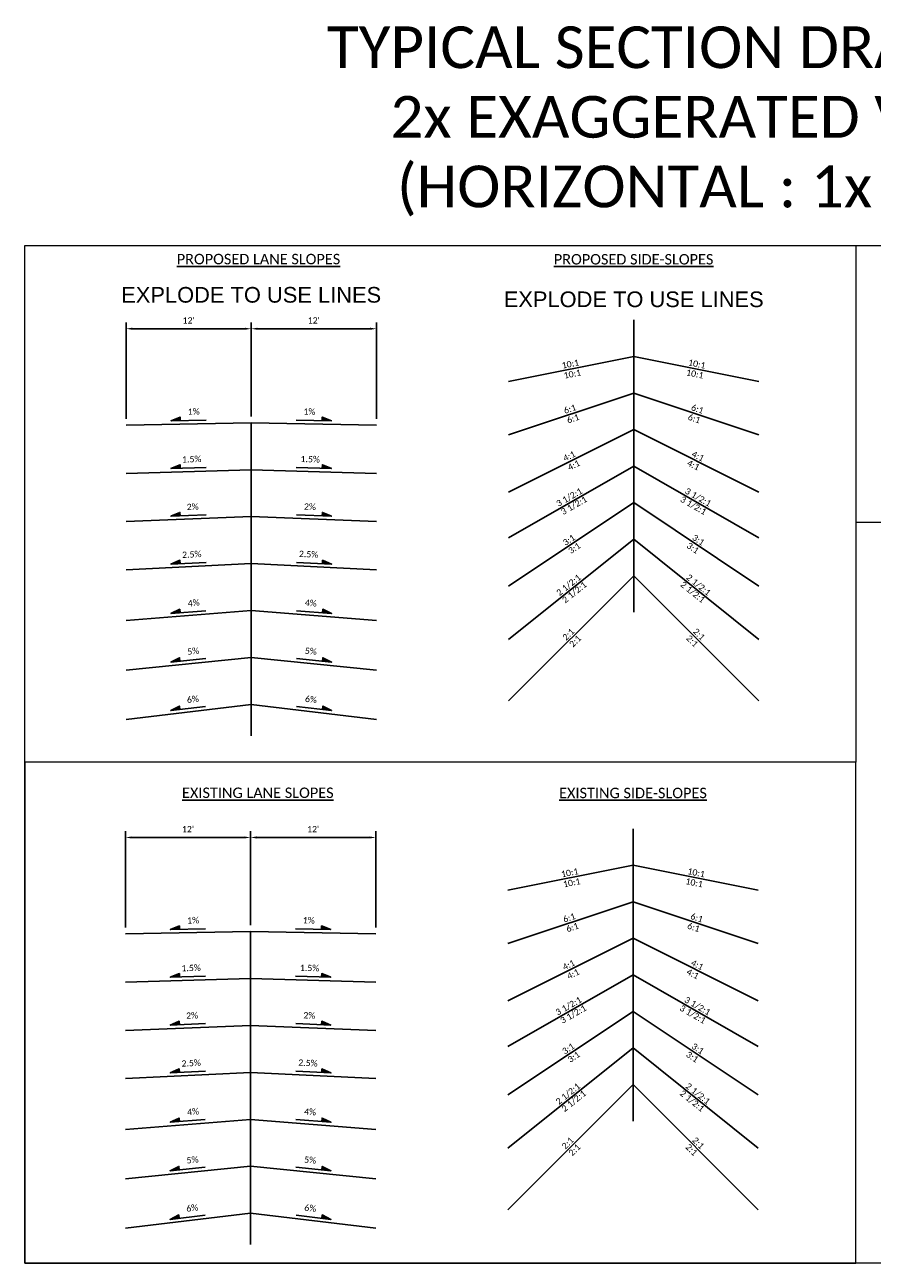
# Model space of a CAD drawing. Extents: x 3480 to 4622, y 4336 to 4703.
# Tile 15 of 33: x 3841 to 3922, y 4579 to 4698. Entities that reach past the tile are written whole.
import ezdxf
from ezdxf.enums import TextEntityAlignment as Align

# ---------------------------------------------------------------- set-up
doc = ezdxf.new("R2010")
doc.units = 0
doc.header["$MEASUREMENT"] = 0
doc.layers.get('Defpoints').update_dxf_attribs({"lineweight": 25})
doc.layers.add('E_MISC_TYPS', color=252, linetype='Continuous', lineweight=25)
doc.layers.add('P_MISC_TYPS', color=7, linetype='Continuous', lineweight=25)
doc.layers.add('P_MISC_NoPlot', color=7, linetype='Continuous', lineweight=18, plot=False)
doc.layers.add('P_MISC_TXT', color=7, linetype='Continuous')
doc.styles.add('CalibriLight', font='calibril.ttf')
doc.styles.get("Standard").update_dxf_attribs({"font": 'arial.ttf'})
doc.dimstyles.new('DOT 120 PLAN-TYPICALS', dxfattribs={"dimtxt": 0.06, "dimasz": 0.06, "dimexe": 0.06, "dimexo": 0.06, "dimgap": 0.05, "dimtad": 1, "dimdec": 0, "dimzin": 0, "dimdsep": 46, "dimtxsty": 'CalibriLight', "dimcen": 0.09, "dimclrd": 256, "dimclre": 256, "dimclrt": 256, "dimaunit": 1, "dimadec": 3, "dimazin": 2, "dimtfac": 1, "dimtdec": 0, "dimtofl": 0, "dimtmove": 0, "dimatfit": 3, "dimfxl": 1, "dimtolj": 1, "dimtzin": 0, "dimlwd": -1, "dimlwe": -1, "dimarcsym": 0})

# ---------------------------------------------------------------- blocks, each defined once
blk = doc.blocks.new('*D113')
at = {"layer": 'Defpoints', "color": 0, "transparency": 16777216}
for p in [(3501.14, 4649.54), (3501.14, 4640.3), (3513.14, 4640.54)]:
    blk.add_point(p, dxfattribs=at)
at = {"layer": 'P_MISC_TXT', "transparency": 16777216}
for p, q in [((3501.14, 4640.9), (3501.14, 4650.14)), ((3512.54, 4649.54), (3501.74, 4649.54)), ((3513.14, 4641.14), (3513.14, 4650.14))]:
    blk.add_line(p, q, dxfattribs=at)
for points in [[(3501.74, 4649.64), (3501.74, 4649.44), (3501.14, 4649.54)], [(3512.54, 4649.64), (3512.54, 4649.44), (3513.14, 4649.54)]]:
    blk.add_solid(points, dxfattribs=at)
at = {"layer": 'P_MISC_TXT', "transparency": 16777216, "insert": (3507.14, 4650.34), "char_height": 0.6, "attachment_point": 5, "style": 'CalibriLight'}
blk.add_mtext("\\A1;12'", dxfattribs=at)
blk = doc.blocks.new('*D114')
at = {"layer": 'Defpoints', "color": 0, "transparency": 16777216}
for p in [(3525.14, 4649.54), (3513.14, 4640.54), (3525.14, 4640.3)]:
    blk.add_point(p, dxfattribs=at)
at = {"layer": 'P_MISC_TXT', "transparency": 16777216}
for p, q in [((3513.14, 4641.14), (3513.14, 4650.14)), ((3513.74, 4649.54), (3524.54, 4649.54)), ((3525.14, 4640.9), (3525.14, 4650.14))]:
    blk.add_line(p, q, dxfattribs=at)
for points in [[(3513.74, 4649.64), (3513.74, 4649.44), (3513.14, 4649.54)], [(3524.54, 4649.64), (3524.54, 4649.44), (3525.14, 4649.54)]]:
    blk.add_solid(points, dxfattribs=at)
at = {"layer": 'P_MISC_TXT', "transparency": 16777216, "insert": (3519.14, 4650.34), "char_height": 0.6, "attachment_point": 5, "style": 'CalibriLight'}
blk.add_mtext("\\A1;12'", dxfattribs=at)
blk = doc.blocks.new('*U126')
at = {"layer": 'P_MISC_TXT'}
h = blk.add_hatch(color=256, dxfattribs=at)
h.dxf.hatch_style = 1
h.paths.add_polyline_path([(2.57, 0.67), (2.57, 0.34), (1.69, 0.34)])
at = {"layer": 'P_MISC_TXT', "flags": 128}
blk.add_lwpolyline([(5.06, 0.34), (1.69, 0.34), (2.57, 0.67), (2.57, 0.34)], dxfattribs=at)
at = {"style": 'CalibriLight'}
blk.add_attdef('SLOPE', (4.22, 0.87), '', height=0.6, dxfattribs=at)
blk = doc.blocks.new('*U125')
at = {"layer": 'P_MISC_TXT', "style": 'CalibriLight'}
blk.add_attdef('X:1', text='', height=0.06, dxfattribs=at).set_placement((-0.01, 0.07), align=Align.CENTER)
blk = doc.blocks.new('SLOPE TREE FOR NON-PAVEMENT 2')
at = {"layer": 'P_MISC_TYPS'}
for p, q in [((0, 28), (0, 0)), ((0, 24.5), (-12, 22.1)), ((0, 24.5), (12, 22.1)), ((0, 21), (-12, 17)), ((0, 21), (12, 17)), ((0, 17.5), (-12, 11.5)), ((0, 17.5), (12, 11.5)), ((0, 14), (-12, 7.14)), ((0, 14), (12, 7.14)), ((0, 10.5), (-12, 2.5)), ((0, 10.5), (12, 2.5)), ((0, 7), (-12, -2.6)), ((0, 7), (12, -2.6)), ((0, 3.5), (-12, -8.5)), ((0, 3.5), (12, -8.5))]:
    blk.add_line(p, q, dxfattribs=at)
at = {"layer": 'P_MISC_TXT'}
ref = blk.add_blockref('*U125', (-5.99, 23.42), dxfattribs=dict(at, rotation=11.30993247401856))
ref.add_attrib('X:1', '10:1', dxfattribs={"height": 0.6, "rotation": 11.3099, "style": 'CalibriLight'}).set_placement((-6.01, 23.49), align=Align.CENTER)
ref = blk.add_blockref('*U125', (5.99, 23.42), dxfattribs=dict(at, rotation=348.6900675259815))
ref.add_attrib('X:1', '10:1', dxfattribs={"height": 0.6, "rotation": 348.6901, "style": 'CalibriLight'}).set_placement((6, 23.49), align=Align.CENTER)
ref = blk.add_blockref('*U125', (-5.94, 23.19), dxfattribs=dict(at, xscale=-1, rotation=191.3099324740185))
ref.add_attrib('X:1', '10:1', dxfattribs={"height": 0.6, "rotation": 11.3099, "style": 'CalibriLight'}).set_placement((-5.82, 22.53), align=Align.CENTER)
ref = blk.add_blockref('*U125', (5.95, 23.19), dxfattribs=dict(at, xscale=-1, rotation=168.6900675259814))
ref.add_attrib('X:1', '10:1', dxfattribs={"height": 0.6, "rotation": 348.6901, "style": 'CalibriLight'}).set_placement((5.81, 22.54), align=Align.CENTER)
ref = blk.add_blockref('*U125', (-6, 19.12), dxfattribs=dict(at, rotation=18.43494882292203))
ref.add_attrib('X:1', '6:1', dxfattribs={"height": 0.6, "rotation": 18.4349, "style": 'CalibriLight'}).set_placement((-6.02, 19.19), align=Align.CENTER)
ref = blk.add_blockref('*U125', (5.93, 18.91), dxfattribs=dict(at, xscale=-1, rotation=161.565051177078))
ref.add_attrib('X:1', '6:1', dxfattribs={"height": 0.6, "rotation": 341.5651, "style": 'CalibriLight'}).set_placement((5.71, 18.27), align=Align.CENTER)
ref = blk.add_blockref('*U125', (6, 19.12), dxfattribs=dict(at, rotation=341.565051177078))
ref.add_attrib('X:1', '6:1', dxfattribs={"height": 0.6, "rotation": 341.5651, "style": 'CalibriLight'}).set_placement((6.02, 19.19), align=Align.CENTER)
ref = blk.add_blockref('*U125', (-5.92, 18.91), dxfattribs=dict(at, xscale=-1, rotation=198.434948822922))
ref.add_attrib('X:1', '6:1', dxfattribs={"height": 0.6, "rotation": 18.4349, "style": 'CalibriLight'}).set_placement((-5.72, 18.27), align=Align.CENTER)
ref = blk.add_blockref('*U125', (-6, 14.62), dxfattribs=dict(at, rotation=26.565051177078))
ref.add_attrib('X:1', '4:1', dxfattribs={"height": 0.6, "rotation": 26.5651, "style": 'CalibriLight'}).set_placement((-6.04, 14.69), align=Align.CENTER)
ref = blk.add_blockref('*U125', (-5.9, 14.43), dxfattribs=dict(at, xscale=-1, rotation=206.5650511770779))
ref.add_attrib('X:1', '4:1', dxfattribs={"height": 0.6, "rotation": 26.5651, "style": 'CalibriLight'}).set_placement((-5.61, 13.82), align=Align.CENTER)
ref = blk.add_blockref('*U125', (5.9, 14.43), dxfattribs=dict(at, xscale=-1, rotation=153.4349488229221))
ref.add_attrib('X:1', '4:1', dxfattribs={"height": 0.6, "rotation": 333.4349, "style": 'CalibriLight'}).set_placement((5.59, 13.83), align=Align.CENTER)
ref = blk.add_blockref('*U125', (6, 14.62), dxfattribs=dict(at, rotation=333.434948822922))
ref.add_attrib('X:1', '4:1', dxfattribs={"height": 0.6, "rotation": 333.4349, "style": 'CalibriLight'}).set_placement((6.03, 14.69), align=Align.CENTER)
ref = blk.add_blockref('*U125', (-5.99, 10.7), dxfattribs=dict(at, rotation=29.74488129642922))
ref.add_attrib('X:1', '3 1/2:1', dxfattribs={"height": 0.6, "rotation": 29.7449, "style": 'CalibriLight'}).set_placement((-6.03, 10.76), align=Align.CENTER)
ref = blk.add_blockref('*U125', (-5.89, 10.51), dxfattribs=dict(at, xscale=-1, rotation=209.74488129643))
ref.add_attrib('X:1', '3 1/2:1', dxfattribs={"height": 0.6, "rotation": 29.7449, "style": 'CalibriLight'}).set_placement((-5.58, 9.97), align=Align.CENTER)
ref = blk.add_blockref('*U125', (5.9, 10.51), dxfattribs=dict(at, xscale=-1, rotation=150.25511870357))
ref.add_attrib('X:1', '3 1/2:1', dxfattribs={"height": 0.6, "rotation": 330.2551, "style": 'CalibriLight'}).set_placement((5.58, 9.97), align=Align.CENTER)
ref = blk.add_blockref('*U125', (6, 10.69), dxfattribs=dict(at, rotation=330.2551187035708))
ref.add_attrib('X:1', '3 1/2:1', dxfattribs={"height": 0.6, "rotation": 330.2551, "style": 'CalibriLight'}).set_placement((6.03, 10.76), align=Align.CENTER)
ref = blk.add_blockref('*U125', (-6, 6.62), dxfattribs=dict(at, rotation=33.69006752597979))
ref.add_attrib('X:1', '3:1', dxfattribs={"height": 0.6, "rotation": 33.6901, "style": 'CalibriLight'}).set_placement((-6.04, 6.68), align=Align.CENTER)
ref = blk.add_blockref('*U125', (6, 6.62), dxfattribs=dict(at, rotation=326.3099324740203))
ref.add_attrib('X:1', '3:1', dxfattribs={"height": 0.6, "rotation": 326.3099, "style": 'CalibriLight'}).set_placement((6.04, 6.68), align=Align.CENTER)
ref = blk.add_blockref('*U125', (-5.89, 6.46), dxfattribs=dict(at, xscale=-1, rotation=213.6900675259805))
ref.add_attrib('X:1', '3:1', dxfattribs={"height": 0.6, "rotation": 33.6901, "style": 'CalibriLight'}).set_placement((-5.52, 5.89), align=Align.CENTER)
ref = blk.add_blockref('*U125', (5.89, 6.45), dxfattribs=dict(at, xscale=-1, rotation=146.3099324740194))
ref.add_attrib('X:1', '3:1', dxfattribs={"height": 0.6, "rotation": 326.3099, "style": 'CalibriLight'}).set_placement((5.51, 5.9), align=Align.CENTER)
ref = blk.add_blockref('*U125', (5.99, 2.33), dxfattribs=dict(at, rotation=321.3401917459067))
ref.add_attrib('X:1', '2 1/2:1', dxfattribs={"height": 0.6, "rotation": 321.3402, "style": 'CalibriLight'}).set_placement((6.03, 2.39), align=Align.CENTER)
ref = blk.add_blockref('*U125', (-6, 2.32), dxfattribs=dict(at, rotation=38.65980825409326))
ref.add_attrib('X:1', '2 1/2:1', dxfattribs={"height": 0.6, "rotation": 38.6598, "style": 'CalibriLight'}).set_placement((-6.05, 2.38), align=Align.CENTER)
ref = blk.add_blockref('*U125', (-5.88, 2.17), dxfattribs=dict(at, xscale=-1, rotation=218.6598082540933))
ref.add_attrib('X:1', '2 1/2:1', dxfattribs={"height": 0.6, "rotation": 38.6598, "style": 'CalibriLight'}).set_placement((-5.5, 1.68), align=Align.CENTER)
ref = blk.add_blockref('*U125', (5.87, 2.18), dxfattribs=dict(at, xscale=-1, rotation=141.3401917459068))
ref.add_attrib('X:1', '2 1/2:1', dxfattribs={"height": 0.6, "rotation": 321.3402, "style": 'CalibriLight'}).set_placement((5.48, 1.7), align=Align.CENTER)
ref = blk.add_blockref('*U125', (-6, -2.38), dxfattribs=dict(at, rotation=44.99999999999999))
ref.add_attrib('X:1', '2:1', dxfattribs={"height": 0.6, "rotation": 45, "style": 'CalibriLight'}).set_placement((-6.05, -2.33), align=Align.CENTER)
ref = blk.add_blockref('*U125', (-5.88, -2.5), dxfattribs=dict(at, xscale=-1, rotation=225.0000000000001))
ref.add_attrib('X:1', '2:1', dxfattribs={"height": 0.6, "rotation": 45, "style": 'CalibriLight'}).set_placement((-5.4, -2.98), align=Align.CENTER)
ref = blk.add_blockref('*U125', (5.88, -2.5), dxfattribs=dict(at, xscale=-1, rotation=134.9999999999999))
ref.add_attrib('X:1', '2:1', dxfattribs={"height": 0.6, "rotation": 315, "style": 'CalibriLight'}).set_placement((5.4, -2.97), align=Align.CENTER)
ref = blk.add_blockref('*U125', (6, -2.38), dxfattribs=dict(at, rotation=315))
ref.add_attrib('X:1', '2:1', dxfattribs={"height": 0.6, "rotation": 315, "style": 'CalibriLight'}).set_placement((6.05, -2.32), align=Align.CENTER)
at = {"layer": 'P_MISC_NoPlot', "color": 1}
blk.add_text('EXPLODE TO USE LINES', height=1.5, dxfattribs=at).set_placement((0, 29.23), align=Align.CENTER)
blk = doc.blocks.new('*D152')
at = {"layer": 'Defpoints', "color": 0, "transparency": 16777216}
for p in [(3850.38, 4619.93), (3850.38, 4610.69), (3862.38, 4610.93)]:
    blk.add_point(p, dxfattribs=at)
at = {"layer": 'P_MISC_TXT', "transparency": 16777216}
for p, q in [((3850.38, 4611.29), (3850.38, 4620.53)), ((3861.78, 4619.93), (3850.98, 4619.93)), ((3862.38, 4611.53), (3862.38, 4620.53))]:
    blk.add_line(p, q, dxfattribs=at)
for points in [[(3850.98, 4620.03), (3850.98, 4619.83), (3850.38, 4619.93)], [(3861.78, 4620.03), (3861.78, 4619.83), (3862.38, 4619.93)]]:
    blk.add_solid(points, dxfattribs=at)
at = {"layer": 'P_MISC_TXT', "transparency": 16777216, "insert": (3856.38, 4620.73), "char_height": 0.6, "attachment_point": 5, "style": 'CalibriLight'}
blk.add_mtext("\\A1;12'", dxfattribs=at)
blk = doc.blocks.new('*D153')
at = {"layer": 'Defpoints', "color": 0, "transparency": 16777216}
for p in [(3874.38, 4619.93), (3862.38, 4610.93), (3874.38, 4610.69)]:
    blk.add_point(p, dxfattribs=at)
at = {"layer": 'P_MISC_TXT', "transparency": 16777216}
for p, q in [((3862.38, 4611.53), (3862.38, 4620.53)), ((3862.98, 4619.93), (3873.78, 4619.93)), ((3874.38, 4611.29), (3874.38, 4620.53))]:
    blk.add_line(p, q, dxfattribs=at)
for points in [[(3862.98, 4620.03), (3862.98, 4619.83), (3862.38, 4619.93)], [(3873.78, 4620.03), (3873.78, 4619.83), (3874.38, 4619.93)]]:
    blk.add_solid(points, dxfattribs=at)
at = {"layer": 'P_MISC_TXT', "transparency": 16777216, "insert": (3868.38, 4620.73), "char_height": 0.6, "attachment_point": 5, "style": 'CalibriLight'}
blk.add_mtext("\\A1;12'", dxfattribs=at)
blk = doc.blocks.new('SLOPE TREE FOR PAVEMENT 2')
at = {"layer": 'P_MISC_TYPS'}
for p, q in [((0, 30), (-12, 29.76)), ((0, 0), (0, 30)), ((0, 30), (12, 29.76)), ((0, 25.5), (-12, 25.14)), ((0, 25.5), (12, 25.14)), ((0, 21), (-12, 20.52)), ((0, 21), (12, 20.52)), ((0, 16.5), (-12, 15.9)), ((0, 16.5), (12, 15.9)), ((0, 12), (-12, 11.04)), ((0, 12), (12, 11.04)), ((0, 7.5), (-12, 6.3)), ((0, 7.5), (12, 6.3)), ((0, 3), (-12, 1.56)), ((0, 3), (12, 1.56))]:
    blk.add_line(p, q, dxfattribs=at)
at = {"layer": 'P_MISC_TXT'}
ref = blk.add_blockref('*U126', (-9.37, 29.81), dxfattribs=dict(at, rotation=1.145762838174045))
ref.add_attrib('SLOPE', '1%', dxfattribs={"layer": '0', "height": 0.6, "rotation": 1.1458, "style": 'CalibriLight'}).set_placement((-5.5, 30.76), align=Align.CENTER)
ref = blk.add_blockref('*U126', (9.37, 29.81), dxfattribs=dict(at, xscale=-1, rotation=358.8542371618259))
ref.add_attrib('SLOPE', '         1%  ', (3.1, 30.81), dxfattribs={"layer": '0', "height": 0.6, "rotation": 358.8542, "style": 'CalibriLight'})
ref = blk.add_blockref('*U126', (-9.37, 25.22), dxfattribs=dict(at, rotation=1.718358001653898))
ref.add_attrib('SLOPE', '     1.5%', dxfattribs={"layer": '0', "height": 0.6, "rotation": 1.7184, "style": 'CalibriLight'}).set_placement((-6.22, 26.19), align=Align.CENTER)
ref = blk.add_blockref('*U126', (9.37, 25.22), dxfattribs=dict(at, xscale=-1, rotation=358.2816419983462))
ref.add_attrib('SLOPE', '           1.5%      ', (2.4, 26.3), dxfattribs={"layer": '0', "height": 0.6, "rotation": 358.2816, "style": 'CalibriLight'})
ref = blk.add_blockref('*U126', (-9.37, 20.63), dxfattribs=dict(at, rotation=2.290610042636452))
ref.add_attrib('SLOPE', '2% ', dxfattribs={"layer": '0', "height": 0.6, "rotation": 2.2906, "style": 'CalibriLight'}).set_placement((-5.49, 21.65), align=Align.CENTER)
ref = blk.add_blockref('*U126', (9.37, 20.63), dxfattribs=dict(at, xscale=-1, rotation=357.7093899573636))
ref.add_attrib('SLOPE', '         2%', (3.15, 21.75), dxfattribs={"layer": '0', "height": 0.6, "rotation": 357.7094, "style": 'CalibriLight'})
ref = blk.add_blockref('*U126', (-9.37, 16.03), dxfattribs=dict(at, rotation=2.862405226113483))
ref.add_attrib('SLOPE', '     2.5%', dxfattribs={"layer": '0', "height": 0.6, "rotation": 2.8624, "style": 'CalibriLight'}).set_placement((-6.21, 17.06), align=Align.CENTER)
ref = blk.add_blockref('*U126', (9.37, 16.03), dxfattribs=dict(at, xscale=-1, rotation=357.1375947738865))
ref.add_attrib('SLOPE', '          2.5%', (2.45, 17.25), dxfattribs={"layer": '0', "height": 0.6, "rotation": 357.1376, "style": 'CalibriLight'})
ref = blk.add_blockref('*U126', (-9.36, 11.25), dxfattribs=dict(at, rotation=4.573921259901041))
ref.add_attrib('SLOPE', '4%', dxfattribs={"layer": '0', "height": 0.6, "rotation": 4.5739, "style": 'CalibriLight'}).set_placement((-5.49, 12.44), align=Align.CENTER)
ref = blk.add_blockref('*U126', (9.36, 11.25), dxfattribs=dict(at, xscale=-1, rotation=355.4260787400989))
ref.add_attrib('SLOPE', '         4%', (3.22, 12.62), dxfattribs={"layer": '0', "height": 0.6, "rotation": 355.4261, "style": 'CalibriLight'})
ref = blk.add_blockref('*U126', (-9.35, 6.56), dxfattribs=dict(at, rotation=5.710593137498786))
ref.add_attrib('SLOPE', '5%', dxfattribs={"layer": '0', "height": 0.6, "rotation": 5.7106, "style": 'CalibriLight'}).set_placement((-5.53, 7.82), align=Align.CENTER)
ref = blk.add_blockref('*U126', (9.35, 6.56), dxfattribs=dict(at, xscale=-1, rotation=354.2894068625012))
ref.add_attrib('SLOPE', '         5%', (3.23, 8.06), dxfattribs={"layer": '0', "height": 0.6, "rotation": 354.2894, "style": 'CalibriLight'})
ref = blk.add_blockref('*U126', (-9.35, 1.88), dxfattribs=dict(at, rotation=6.84277341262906))
ref.add_attrib('SLOPE', '6%', dxfattribs={"layer": '0', "height": 0.6, "rotation": 6.8428, "style": 'CalibriLight'}).set_placement((-5.56, 3.21), align=Align.CENTER)
ref = blk.add_blockref('*U126', (9.34, 1.88), dxfattribs=dict(at, xscale=-1, rotation=353.157226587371))
ref.add_attrib('SLOPE', '         6%', (3.24, 3.49), dxfattribs={"layer": '0', "height": 0.6, "rotation": 353.1572, "style": 'CalibriLight'})
at = {"layer": 'P_MISC_NoPlot', "color": 1}
blk.add_text('EXPLODE TO USE LINES', height=1.5, dxfattribs=at).set_placement((0, 41.5), align=Align.CENTER)
at = {"layer": 'P_MISC_TXT'}
for base, p2, picture, middle in [((-12, 39), (-12, 29.76), '*D113', (-6, 39.8)), ((12, 39), (12, 29.76), '*D114', (6, 39.8))]:
    dim = blk.add_linear_dim(base=base, p1=(0, 30), p2=p2, dimstyle='DOT 120 PLAN-TYPICALS', override={"dimpost": "'"}, dxfattribs=at)
    dim.commit()
    dim.dimension.update_dxf_attribs({"geometry": picture, "text_midpoint": middle, "insert": (-3513.14, -4610.54)})

msp = doc.modelspace()

# ---------------------------------------------------------------- linework, layer by layer
at = {"layer": 'E_MISC_TYPS'}
for p, q in [((3899.041, 4620.769), (3899.041, 4592.769)), ((3899.041, 4617.269), (3887.041, 4614.869)), ((3899.041, 4617.269), (3911.041, 4614.869)), ((3899.041, 4613.769), (3887.041, 4609.769)), ((3899.041, 4613.769), (3911.041, 4609.769)), ((3862.378, 4610.928), (3850.378, 4610.688)), ((3862.378, 4580.928), (3862.378, 4610.928)), ((3862.378, 4610.928), (3874.378, 4610.688)), ((3899.041, 4610.269), (3887.041, 4604.269)), ((3899.041, 4610.269), (3911.041, 4604.269)), ((3899.041, 4606.769), (3887.041, 4599.912)), ((3899.041, 4606.769), (3911.041, 4599.912)), ((3862.378, 4606.428), (3850.378, 4606.068)), ((3862.378, 4606.428), (3874.378, 4606.068)), ((3899.041, 4603.269), (3887.041, 4595.269)), ((3899.041, 4603.269), (3911.041, 4595.269)), ((3862.378, 4601.928), (3850.378, 4601.448)), ((3862.378, 4601.928), (3874.378, 4601.448)), ((3899.041, 4599.769), (3887.041, 4590.169)), ((3899.041, 4599.769), (3911.041, 4590.169)), ((3862.378, 4597.428), (3850.378, 4596.828)), ((3862.378, 4597.428), (3874.378, 4596.828)), ((3899.041, 4596.269), (3887.041, 4584.269)), ((3899.041, 4596.269), (3911.041, 4584.269)), ((3862.378, 4592.928), (3850.378, 4591.968)), ((3862.378, 4592.928), (3874.378, 4591.968)), ((3862.378, 4588.428), (3850.378, 4587.228)), ((3862.378, 4588.428), (3874.378, 4587.228)), ((3862.378, 4583.928), (3850.378, 4582.488)), ((3862.378, 4583.928), (3874.378, 4582.488))]:
    msp.add_line(p, q, dxfattribs=at)
at = {"layer": 'P_MISC_NoPlot'}
for points in [[(3840.733, 4676.645), (3998.233, 4676.645), (3998.233, 4579.145), (3840.733, 4579.145)], [(3920.396, 4627.142), (3840.733, 4627.142), (3840.733, 4676.645), (3920.396, 4676.645)], [(3840.733, 4579.145), (3920.396, 4579.145), (3920.396, 4627.142), (3840.733, 4627.142)]]:
    msp.add_lwpolyline(points, close=True, dxfattribs=at)
at = {"layer": 'P_MISC_NoPlot', "flags": 128}
msp.add_lwpolyline([(3920.396, 4676.645), (3920.396, 4650.143), (3998.233, 4650.143)], dxfattribs=at)

# ---------------------------------------------------------------- block references
at = {"layer": 'P_MISC_TXT'}
ref = msp.add_blockref('*U125', (3893.051, 4616.19), dxfattribs=dict(at, rotation=11.30993247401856))
ref.add_attrib('X:1', '10:1', dxfattribs={"height": 0.6, "rotation": 11.30993, "style": 'CalibriLight'}).set_placement((3893.031, 4616.261), align=Align.CENTER)
ref = msp.add_blockref('*U125', (3905.033, 4616.19), dxfattribs=dict(at, rotation=348.6900675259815))
ref.add_attrib('X:1', '10:1', dxfattribs={"height": 0.6, "rotation": 348.69007, "style": 'CalibriLight'}).set_placement((3905.041, 4616.263), align=Align.CENTER)
ref = msp.add_blockref('*U125', (3893.097, 4615.962), dxfattribs=dict(at, xscale=-1, rotation=191.3099324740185))
ref.add_attrib('X:1', '10:1', dxfattribs={"height": 0.6, "rotation": 11.30993, "style": 'CalibriLight'}).set_placement((3893.223, 4615.303), align=Align.CENTER)
ref = msp.add_blockref('*U125', (3904.987, 4615.962), dxfattribs=dict(at, xscale=-1, rotation=168.6900675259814))
ref.add_attrib('X:1', '10:1', dxfattribs={"height": 0.6, "rotation": 348.69007, "style": 'CalibriLight'}).set_placement((3904.85, 4615.305), align=Align.CENTER)
ref = msp.add_blockref('*U125', (3893.046, 4611.889), dxfattribs=dict(at, rotation=18.43494882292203))
ref.add_attrib('X:1', '6:1', dxfattribs={"height": 0.6, "rotation": 18.43495, "style": 'CalibriLight'}).set_placement((3893.017, 4611.958), align=Align.CENTER)
ref = msp.add_blockref('*U125', (3905.04, 4611.888), dxfattribs=dict(at, rotation=341.565051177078))
ref.add_attrib('X:1', '6:1', dxfattribs={"height": 0.6, "rotation": 341.56505, "style": 'CalibriLight'}).set_placement((3905.057, 4611.96), align=Align.CENTER)
ref = msp.add_blockref('*U126', (3853.005, 4610.74), dxfattribs=dict(at, rotation=1.145762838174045))
ref.add_attrib('SLOPE', '1%', dxfattribs={"layer": '0', "height": 0.6, "rotation": 1.14576, "style": 'CalibriLight'}).set_placement((3856.878, 4611.691), align=Align.CENTER)
ref = msp.add_blockref('*U126', (3871.75, 4610.74), dxfattribs=dict(at, xscale=-1, rotation=358.8542371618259))
ref.add_attrib('SLOPE', '         1%  ', (3865.482, 4611.739), dxfattribs={"layer": '0', "height": 0.6, "rotation": 358.85424, "style": 'CalibriLight'})
ref = msp.add_blockref('*U125', (3893.117, 4611.676), dxfattribs=dict(at, xscale=-1, rotation=198.434948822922))
ref.add_attrib('X:1', '6:1', dxfattribs={"height": 0.6, "rotation": 18.43495, "style": 'CalibriLight'}).set_placement((3893.323, 4611.038), align=Align.CENTER)
ref = msp.add_blockref('*U125', (3904.968, 4611.675), dxfattribs=dict(at, xscale=-1, rotation=161.565051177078))
ref.add_attrib('X:1', '6:1', dxfattribs={"height": 0.6, "rotation": 341.56505, "style": 'CalibriLight'}).set_placement((3904.751, 4611.041), align=Align.CENTER)
ref = msp.add_blockref('*U125', (3893.041, 4607.393), dxfattribs=dict(at, rotation=26.565051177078))
ref.add_attrib('X:1', '4:1', dxfattribs={"height": 0.6, "rotation": 26.56505, "style": 'CalibriLight'}).set_placement((3893.003, 4607.456), align=Align.CENTER)
ref = msp.add_blockref('*U125', (3905.04, 4607.393), dxfattribs=dict(at, rotation=333.434948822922))
ref.add_attrib('X:1', '4:1', dxfattribs={"height": 0.6, "rotation": 333.43495, "style": 'CalibriLight'}).set_placement((3905.068, 4607.462), align=Align.CENTER)
ref = msp.add_blockref('*U126', (3853.008, 4606.147), dxfattribs=dict(at, rotation=1.718358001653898))
ref.add_attrib('SLOPE', '     1.5%', dxfattribs={"layer": '0', "height": 0.6, "rotation": 1.71836, "style": 'CalibriLight'}).set_placement((3856.162, 4607.115), align=Align.CENTER)
ref = msp.add_blockref('*U126', (3871.745, 4606.147), dxfattribs=dict(at, xscale=-1, rotation=358.2816419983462))
ref.add_attrib('SLOPE', '           1.5%      ', (3864.777, 4607.229), dxfattribs={"layer": '0', "height": 0.6, "rotation": 358.28164, "style": 'CalibriLight'})
ref = msp.add_blockref('*U125', (3893.14, 4607.195), dxfattribs=dict(at, xscale=-1, rotation=206.5650511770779))
ref.add_attrib('X:1', '4:1', dxfattribs={"height": 0.6, "rotation": 26.56505, "style": 'CalibriLight'}).set_placement((3893.435, 4606.592), align=Align.CENTER)
ref = msp.add_blockref('*U125', (3904.941, 4607.196), dxfattribs=dict(at, xscale=-1, rotation=153.4349488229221))
ref.add_attrib('X:1', '4:1', dxfattribs={"height": 0.6, "rotation": 333.43495, "style": 'CalibriLight'}).set_placement((3904.636, 4606.598), align=Align.CENTER)
ref = msp.add_blockref('*U125', (3893.049, 4603.469), dxfattribs=dict(at, rotation=29.74488129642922))
ref.add_attrib('X:1', '3 1/2:1', dxfattribs={"height": 0.6, "rotation": 29.74488, "style": 'CalibriLight'}).set_placement((3893.007, 4603.53), align=Align.CENTER)
ref = msp.add_blockref('*U125', (3905.045, 4603.462), dxfattribs=dict(at, rotation=330.2551187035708))
ref.add_attrib('X:1', '3 1/2:1', dxfattribs={"height": 0.6, "rotation": 330.25512, "style": 'CalibriLight'}).set_placement((3905.076, 4603.529), align=Align.CENTER)
ref = msp.add_blockref('*U126', (3853.009, 4601.553), dxfattribs=dict(at, rotation=2.290610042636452))
ref.add_attrib('SLOPE', '2% ', dxfattribs={"layer": '0', "height": 0.6, "rotation": 2.29061, "style": 'CalibriLight'}).set_placement((3856.891, 4602.582), align=Align.CENTER)
ref = msp.add_blockref('*U126', (3871.747, 4601.553), dxfattribs=dict(at, xscale=-1, rotation=357.7093899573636))
ref.add_attrib('SLOPE', '         2%', (3865.529, 4602.676), dxfattribs={"layer": '0', "height": 0.6, "rotation": 357.70939, "style": 'CalibriLight'})
ref = msp.add_blockref('*U125', (3893.155, 4603.282), dxfattribs=dict(at, xscale=-1, rotation=209.74488129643))
ref.add_attrib('X:1', '3 1/2:1', dxfattribs={"height": 0.6, "rotation": 29.74488, "style": 'CalibriLight'}).set_placement((3893.459, 4602.738), align=Align.CENTER)
ref = msp.add_blockref('*U125', (3904.938, 4603.276), dxfattribs=dict(at, xscale=-1, rotation=150.25511870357))
ref.add_attrib('X:1', '3 1/2:1', dxfattribs={"height": 0.6, "rotation": 330.25512, "style": 'CalibriLight'}).set_placement((3904.624, 4602.737), align=Align.CENTER)
ref = msp.add_blockref('*U125', (3893.045, 4599.392), dxfattribs=dict(at, rotation=33.69006752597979))
ref.add_attrib('X:1', '3:1', dxfattribs={"height": 0.6, "rotation": 33.69007, "style": 'CalibriLight'}).set_placement((3892.999, 4599.45), align=Align.CENTER)
ref = msp.add_blockref('*U125', (3905.044, 4599.388), dxfattribs=dict(at, rotation=326.3099324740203))
ref.add_attrib('X:1', '3:1', dxfattribs={"height": 0.6, "rotation": 326.30993, "style": 'CalibriLight'}).set_placement((3905.08, 4599.452), align=Align.CENTER)
ref = msp.add_blockref('*U126', (3853.011, 4596.959), dxfattribs=dict(at, rotation=2.862405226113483))
ref.add_attrib('SLOPE', '     2.5%', dxfattribs={"layer": '0', "height": 0.6, "rotation": 2.86241, "style": 'CalibriLight'}).set_placement((3856.172, 4597.992), align=Align.CENTER)
ref = msp.add_blockref('*U126', (3871.746, 4596.959), dxfattribs=dict(at, xscale=-1, rotation=357.1375947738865))
ref.add_attrib('SLOPE', '          2.5%', (3864.829, 4598.18), dxfattribs={"layer": '0', "height": 0.6, "rotation": 357.13759, "style": 'CalibriLight'})
ref = msp.add_blockref('*U125', (3893.156, 4599.226), dxfattribs=dict(at, xscale=-1, rotation=213.6900675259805))
ref.add_attrib('X:1', '3:1', dxfattribs={"height": 0.6, "rotation": 33.69007, "style": 'CalibriLight'}).set_placement((3893.523, 4598.664), align=Align.CENTER)
ref = msp.add_blockref('*U125', (3904.933, 4599.221), dxfattribs=dict(at, xscale=-1, rotation=146.3099324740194))
ref.add_attrib('X:1', '3:1', dxfattribs={"height": 0.6, "rotation": 326.30993, "style": 'CalibriLight'}).set_placement((3904.556, 4598.666), align=Align.CENTER)
ref = msp.add_blockref('*U125', (3893.043, 4595.091), dxfattribs=dict(at, rotation=38.65980825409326))
ref.add_attrib('X:1', '2 1/2:1', dxfattribs={"height": 0.6, "rotation": 38.65981, "style": 'CalibriLight'}).set_placement((3892.992, 4595.145), align=Align.CENTER)
ref = msp.add_blockref('*U125', (3905.033, 4595.096), dxfattribs=dict(at, rotation=321.3401917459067))
ref.add_attrib('X:1', '2 1/2:1', dxfattribs={"height": 0.6, "rotation": 321.34019, "style": 'CalibriLight'}).set_placement((3905.074, 4595.157), align=Align.CENTER)
ref = msp.add_blockref('*U125', (3893.16, 4594.944), dxfattribs=dict(at, xscale=-1, rotation=218.6598082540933))
ref.add_attrib('X:1', '2 1/2:1', dxfattribs={"height": 0.6, "rotation": 38.65981, "style": 'CalibriLight'}).set_placement((3893.545, 4594.453), align=Align.CENTER)
ref = msp.add_blockref('*U125', (3904.916, 4594.95), dxfattribs=dict(at, xscale=-1, rotation=141.3401917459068))
ref.add_attrib('X:1', '2 1/2:1', dxfattribs={"height": 0.6, "rotation": 321.34019, "style": 'CalibriLight'}).set_placement((3904.521, 4594.466), align=Align.CENTER)
ref = msp.add_blockref('*U126', (3853.021, 4592.179), dxfattribs=dict(at, rotation=4.573921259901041))
ref.add_attrib('SLOPE', '4%', dxfattribs={"layer": '0', "height": 0.6, "rotation": 4.57392, "style": 'CalibriLight'}).set_placement((3856.892, 4593.365), align=Align.CENTER)
ref = msp.add_blockref('*U126', (3871.735, 4592.179), dxfattribs=dict(at, xscale=-1, rotation=355.4260787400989))
ref.add_attrib('SLOPE', '         4%', (3865.6, 4593.546), dxfattribs={"layer": '0', "height": 0.6, "rotation": 355.42608, "style": 'CalibriLight'})
ref = msp.add_blockref('*U125', (3893.046, 4590.394), dxfattribs=dict(at, rotation=44.99999999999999))
ref.add_attrib('X:1', '2:1', dxfattribs={"height": 0.6, "rotation": 45, "style": 'CalibriLight'}).set_placement((3892.99, 4590.442), align=Align.CENTER)
ref = msp.add_blockref('*U125', (3893.166, 4590.274), dxfattribs=dict(at, xscale=-1, rotation=225.0000000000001))
ref.add_attrib('X:1', '2:1', dxfattribs={"height": 0.6, "rotation": 45, "style": 'CalibriLight'}).set_placement((3893.64, 4589.792), align=Align.CENTER)
ref = msp.add_blockref('*U125', (3904.92, 4590.271), dxfattribs=dict(at, xscale=-1, rotation=134.9999999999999))
ref.add_attrib('X:1', '2:1', dxfattribs={"height": 0.6, "rotation": 315, "style": 'CalibriLight'}).set_placement((3904.438, 4589.798), align=Align.CENTER)
ref = msp.add_blockref('*U125', (3905.04, 4590.391), dxfattribs=dict(at, rotation=315))
ref.add_attrib('X:1', '2:1', dxfattribs={"height": 0.6, "rotation": 315, "style": 'CalibriLight'}).set_placement((3905.088, 4590.447), align=Align.CENTER)
ref = msp.add_blockref('*U126', (3853.023, 4587.492), dxfattribs=dict(at, rotation=5.710593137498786))
ref.add_attrib('SLOPE', '5%', dxfattribs={"layer": '0', "height": 0.6, "rotation": 5.71059, "style": 'CalibriLight'}).set_placement((3856.848, 4588.752), align=Align.CENTER)
ref = msp.add_blockref('*U126', (3871.733, 4587.492), dxfattribs=dict(at, xscale=-1, rotation=354.2894068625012))
ref.add_attrib('SLOPE', '         5%', (3865.604, 4588.983), dxfattribs={"layer": '0', "height": 0.6, "rotation": 354.28941, "style": 'CalibriLight'})
ref = msp.add_blockref('*U126', (3853.028, 4582.806), dxfattribs=dict(at, rotation=6.84277341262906))
ref.add_attrib('SLOPE', '6%', dxfattribs={"layer": '0', "height": 0.6, "rotation": 6.84277, "style": 'CalibriLight'}).set_placement((3856.82, 4584.14), align=Align.CENTER)
ref = msp.add_blockref('*U126', (3871.723, 4582.806), dxfattribs=dict(at, xscale=-1, rotation=353.157226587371))
ref.add_attrib('SLOPE', '         6%', (3865.617, 4584.419), dxfattribs={"layer": '0', "height": 0.6, "rotation": 353.15723, "style": 'CalibriLight'})
at = {"layer": 'P_MISC_TYPS'}
for name, p in [('SLOPE TREE FOR PAVEMENT 2', (3862.44, 4629.663)), ('SLOPE TREE FOR NON-PAVEMENT 2', (3899.103, 4641.505))]:
    msp.add_blockref(name, p, dxfattribs=at)

# ---------------------------------------------------------------- texts
at = {"layer": 'P_MISC_TXT', "attachment_point": 5, "style": 'CalibriLight'}
for s, insert, char_height, width in [('TYPICAL SECTION DRAWING ELEMENTS\\P2x EXAGGERATED VERTICAL SCALE \\P(HORIZONTAL : 1x   VERTICAL : 2x)', (3919.483, 4688.526), 4, 120.78491), ('{\\LPROPOSED LANE SLOPES}', (3863.137, 4675.331), 1, 19.65294), ('{\\LPROPOSED SIDE-SLOPES}', (3899.095, 4675.312), 1, 19.65294), ('{\\LEXISTING LANE SLOPES}', (3863.075, 4624.206), 1, 19.65294), ('{\\LEXISTING SIDE-SLOPES}', (3899.033, 4624.187), 1, 19.65294)]:
    msp.add_mtext(s, dxfattribs=dict(at, insert=insert, char_height=char_height, width=width))

# ---------------------------------------------------------------- dimensions: what is measured, and where the dimension line sits
at = {"layer": 'P_MISC_TXT'}
for base, p2, picture, middle in [((3850.378, 4619.928), (3850.378, 4610.688), '*D152', (3856.378, 4620.73)), ((3874.378, 4619.928), (3874.378, 4610.688), '*D153', (3868.378, 4620.73))]:
    dim = msp.add_linear_dim(base=base, p1=(3862.378, 4610.928), p2=p2, dimstyle='DOT 120 PLAN-TYPICALS', override={"dimpost": "'"}, dxfattribs=at)
    dim.commit()
    dim.dimension.update_dxf_attribs({"geometry": picture, "text_midpoint": middle})

doc.saveas('drawing.dxf')
